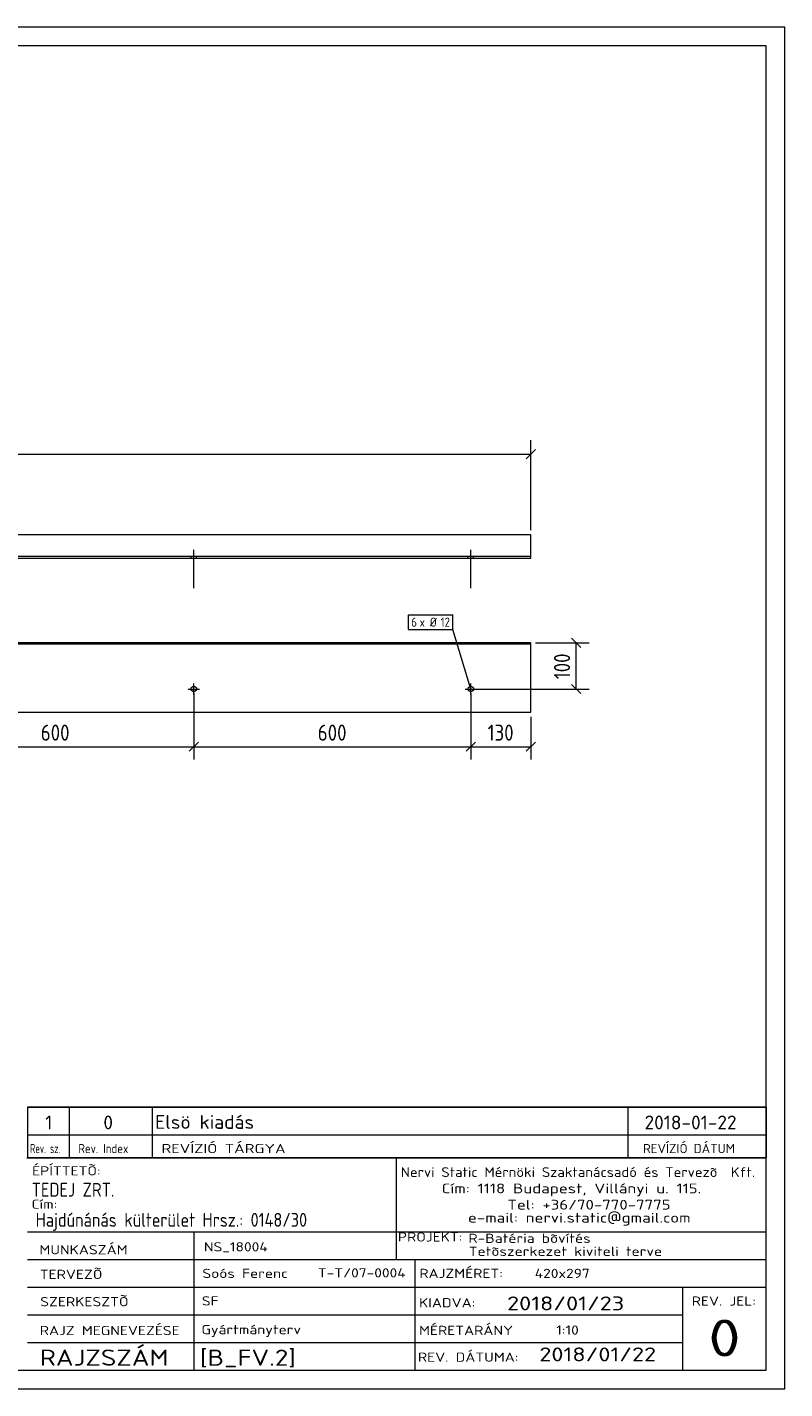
# Model space of a CAD drawing. Header units: millimetres. Extents: x 1 to 419, y 1 to 296.
# Tile 2 of 2: x 255 to 419, y 1 to 296. Entities that reach past the tile are written whole.
import ezdxf

# ---------------------------------------------------------------- set-up
doc = ezdxf.new("R2010")
doc.units = ezdxf.units.MM
doc.header["$LTSCALE"] = 0.6
doc.linetypes.add('XKITLINE00', pattern=[0])
for name, color, linetype, lineweight in [('Bolt', 7, 'Continuous', 0), ('BoltMark', 3, 'Continuous', 0), ('DrawingSheet', 5, 'Continuous', 0), ('OtherObjectType', 1, 'Continuous', 0), ('Part', 2, 'Continuous', 0), ('Z-DIMENSIONS', 1, 'Continuous', 0)]:
    doc.layers.add(name, color=color, linetype=linetype, lineweight=lineweight)
doc.styles.add('ISOCPEUR', font='ISOCPEUR.TTF')

msp = doc.modelspace()

# ---------------------------------------------------------------- linework, layer by layer
at = {"layer": 'Bolt', "color": 3, "linetype": 'XKITLINE00', "lineweight": 0}
for p, q in [((290.4, 181), (290.4, 181.3)), ((291, 174.5), (291, 182.8)), ((291.6, 181), (291.6, 181.3)), ((350.4, 181), (350.4, 181.3)), ((351, 174.5), (351, 182.8)), ((351.6, 181), (351.6, 181.3)), ((291, 151.41), (291, 153.81)), ((351, 151.41), (351, 153.81)), ((289.8, 152.61), (292.2, 152.61)), ((349.8, 152.61), (352.2, 152.61))]:
    msp.add_line(p, q, dxfattribs=at)
for centre in [(291, 152.61), (351, 152.61)]:
    msp.add_circle(centre, 0.6, dxfattribs=at)
at = {"layer": 'BoltMark', "color": 7, "linetype": 'XKITLINE00', "lineweight": 0}
for p, q in [((337.5, 168.7), (347.12, 168.7)), ((337.5, 165.5), (337.5, 168.7)), ((347.12, 165.5), (347.12, 168.7)), ((337.5, 165.5), (347.12, 165.5)), ((351, 152.61), (347.12, 165.5))]:
    msp.add_line(p, q, dxfattribs=at)
at = {"layer": 'DrawingSheet', "color": 2, "linetype": 'XKITLINE00', "lineweight": 0}
for p, q in [((419, 296), (1, 296)), ((419, 1), (419, 296)), ((1, 1), (419, 1))]:
    msp.add_line(p, q, dxfattribs=at)
at = {"layer": 'DrawingSheet', "color": 3, "linetype": 'XKITLINE00', "lineweight": 0}
for p, q in [((415, 292), (5, 292)), ((415, 5), (415, 292)), ((5, 5), (415, 5))]:
    msp.add_line(p, q, dxfattribs=at)
at = {"layer": 'OtherObjectType', "color": 7, "linetype": 'XKITLINE00', "lineweight": 0}
for p, q in [((255, 62.05), (415, 62.05)), ((255, 62.05), (255, 56.05)), ((264, 62.05), (264, 56.05)), ((282, 62.05), (282, 56.05)), ((385, 62.05), (385, 56.05)), ((415, 62.05), (415, 56.05)), ((255, 56.05), (255, 51.05)), ((255, 56.05), (415, 56.05)), ((264, 56.05), (264, 51.05)), ((282, 56.05), (282, 51.05)), ((385, 56.05), (385, 51.05)), ((415, 56.05), (415, 51.05)), ((254.84, 51.05), (415, 51.05)), ((415, 51.05), (255, 51.05)), ((334.84, 51), (334.84, 35)), ((414.98, 5), (415, 51.05)), ((254.98, 35), (414.98, 35)), ((290.98, 35), (290.98, 5)), ((334.84, 35), (334.84, 29)), ((254.98, 29), (338.84, 29)), ((338.84, 29), (338.84, 5)), ((338.84, 29), (414.84, 29)), ((254.98, 23), (414.98, 23)), ((396.84, 23), (396.84, 5)), ((254.98, 17), (396.84, 17)), ((254.98, 11), (396.98, 11)), ((254.98, 5), (414.98, 5))]:
    msp.add_line(p, q, dxfattribs=at)
at = {"layer": 'OtherObjectType', "color": 1, "linetype": 'XKITLINE00', "lineweight": 0}
for p, q in [((415, 62.05), (255, 62.05)), ((255, 56.05), (415, 56.05))]:
    msp.add_line(p, q, dxfattribs=at)
at = {"layer": 'Part', "color": 2, "linetype": 'XKITLINE00', "lineweight": 0}
for p, q in [((364, 186), (38, 186)), ((364, 181), (364, 186)), ((364, 181.3), (38, 181.3)), ((38, 181), (364, 181)), ((364, 162.61), (38, 162.61)), ((364, 162.31), (38, 162.31)), ((364, 147.61), (364, 162.61)), ((38, 147.61), (364, 147.61))]:
    msp.add_line(p, q, dxfattribs=at)
at = {"layer": 'Z-DIMENSIONS', "color": 7, "linetype": 'XKITLINE00', "lineweight": 0}
for p, q in [((364, 187), (364, 206.55)), ((364.99, 204.49), (363.01, 202.51)), ((38, 203.5), (364, 203.5)), ((365, 162.61), (376.61, 162.61)), ((372.82, 163.6), (374.8, 161.62)), ((373.81, 152.61), (373.81, 162.61)), ((372.82, 153.6), (374.8, 151.62)), ((291, 151.61), (291, 137.31)), ((291, 151.61), (291, 137.31)), ((351, 151.61), (351, 137.31)), ((351, 151.61), (351, 137.31)), ((352, 152.61), (376.61, 152.61)), ((364, 146.61), (364, 137.31)), ((231, 140.11), (291, 140.11)), ((291.99, 141.1), (290.01, 139.12)), ((291.99, 141.1), (290.01, 139.12)), ((291, 140.11), (351, 140.11)), ((351.99, 141.1), (350.01, 139.12)), ((351.99, 141.1), (350.01, 139.12)), ((351, 140.11), (364, 140.11)), ((364.99, 141.1), (363.01, 139.12))]:
    msp.add_line(p, q, dxfattribs=at)
at = {"layer": 'Z-DIMENSIONS', "color": 3}
for p in [(364, 203.5), (373.81, 162.61), (373.81, 152.61), (291, 140.11), (291, 140.11), (351, 140.11), (351, 140.11), (364, 140.11)]:
    msp.add_point(p, dxfattribs=at)

# ---------------------------------------------------------------- texts
at = {"layer": 'BoltMark', "color": 3, "style": 'ISOCPEUR', "width": 0.85}
for s, p in [('x Ø', (339.9, 166.1)), ('6', (338.1, 166.1)), ('12', (344.46, 166.1))]:
    msp.add_text(s, height=2, dxfattribs=at).set_placement(p)
at = {"layer": 'OtherObjectType', "color": 7, "style": 'ISOCPEUR'}
for s, height, width, p in [('1', 3, 1.017001, (258.82, 57.2)), ('0', 3, 1.017001, (271.4, 57.2)), ('Elsö kiadás', 3, 1.017001, (282.63, 57.31)), ('2018-01-22', 3, 1.017001, (388.62, 57.2)), ('Rev. sz.', 2, 0.68, (255.54, 52.05)), ('Rev. Index', 2, 0.85, (266, 52.05)), ('REVÍZIÓ TÁRGYA', 2, 1.275, (284, 52.05)), ('REVÍZIÓ DÁTUM', 2, 1.02, (388.28, 52.05)), ('ÉPÍTTETÕ:', 2, 1.211571, (255.96, 47.22)), ('Nervi Static Mérnöki\xa0Szaktanácsadó\xa0és\xa0Tervezõ  Kft.', 2.1176, 1.08375, (335.84, 46.88)), ('TEDEJ ZRT.', 3, 0.85, (255.87, 42.62)), ('Cím:\xa01118 Budapest, Villányi u. 115.', 2.1176, 1.250101, (344.68, 43.35)), ('Cím:', 2, 1.211571, (255.84, 40)), ('Tel:\xa0+36/70-770-7775', 2.1176, 1.250101, (358.91, 39.82)), ('Hajdúnánás külterület Hrsz.: 0148/30', 3, 0.85, (256.73, 36.1)), ('e-mail:\xa0nervi.static@gmail.com', 2.1176, 1.250101, (350.38, 37)), ('MUNKASZÁM', 2, 1.211571, (257.55, 30.12)), ('NS_18004', 2, 1.211571, (293.17, 30.76)), ('PROJEKT:', 2, 1.211571, (335.18, 32.9)), ('R-Batéria bõvítés', 2, 1.211571, (350.47, 32.6)), ('Tetõszerkezet kiviteli terve', 2, 1.211571, (350.54, 29.78)), ('TERVEZÕ', 2, 1.211571, (257.63, 24.79)), ('Soós Ferenc', 2, 1.211571, (292.84, 25)), ('T-T/07-0004', 2, 1.211571, (317.86, 25.11)), ('RAJZMÉRET:', 2, 1.211571, (339.84, 25)), ('420x297', 2, 1.211571, (364.84, 25)), ('SZERKESZTÕ', 2, 1.211571, (257.72, 18.87)), ('SF', 2, 1.211571, (292.72, 19.04)), ('2018/01/23', 3, 1.275, (358.84, 18)), ('REV. JEL:', 2, 1.211571, (398.84, 19)), ('KIADVA:', 2, 1.211571, (339.78, 18.64)), ('RAJZ MEGNEVEZÉSE', 2, 1.211571, (257.62, 12.62)), ('Gyártmányterv', 2, 1.211571, (292.65, 12.82)), ('MÉRETARÁNY', 2, 1.211571, (339.78, 12.65)), ('1:10', 2, 1.211571, (369.51, 12.72)), ('0', 8, 1.275, (402.45, 8)), ('RAJZSZÁM', 3.5, 1.211571, (257.62, 6)), ('[B_FV.2]', 3.5, 1.211571, (292.3, 5.99)), ('REV. DÁTUMA:', 2, 1.211571, (339.53, 6.85)), ('2018/01/22', 3, 1.275, (365.83, 6.95))]:
    msp.add_text(s, height=height, dxfattribs=dict(at, width=width)).set_placement(p)
at = {"layer": 'Z-DIMENSIONS', "color": 3, "style": 'ISOCPEUR', "width": 0.85}
msp.add_text('100', height=3.5, rotation=90.0002, dxfattribs=at).set_placement((372.51, 154.75))
for s, p in [('600', (257.84, 141.41)), ('600', (317.84, 141.41)), ('130', (354.64, 141.41))]:
    msp.add_text(s, height=3.5, dxfattribs=at).set_placement(p)

doc.saveas('drawing.dxf')
